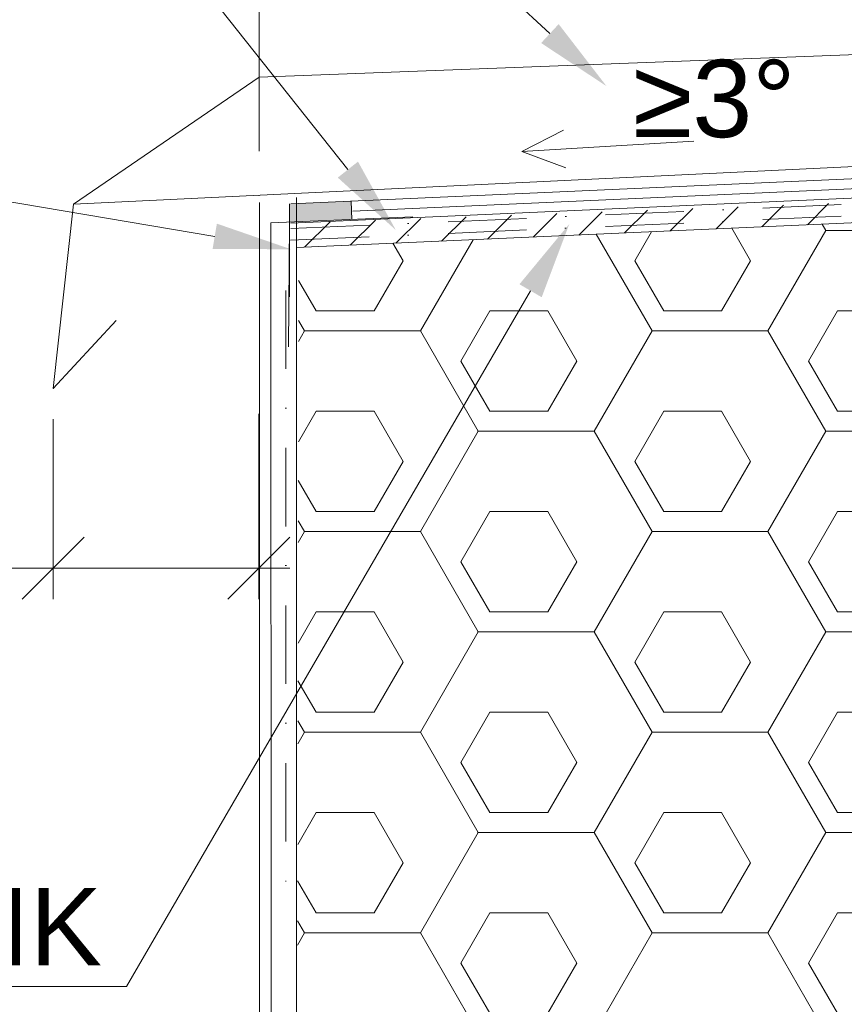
# Model space of a CAD drawing. Header units: millimetres. Extents: x -456324 to -444643, y 41194 to 44766.
# Tile 5 of 23: x -454775 to -454642, y 43078 to 43237. Entities that reach past the tile are written whole.
import ezdxf
from ezdxf.xclip import XClip

# ---------------------------------------------------------------- set-up
doc = ezdxf.new("R2010")
doc.units = ezdxf.units.MM
doc.header["$MEASUREMENT"] = 0
doc.header["$XCLIPFRAME"] = 0
doc.linetypes.add('ASFALT', pattern=[30, 12, -18])
doc.linetypes.add('VÝZTUŽNÁ_SÍŤ', pattern=[25.4, 12.7, -6.35, 0, -6.35])
for name, color, linetype in [('POHLED ZÁPADNÍ_1_Defpoints', 7, 'Continuous'), ('POHLED ZÁPADNÍ_1_DEK_ETICS', 7, 'Continuous'), ('POHLED ZÁPADNÍ_1_DEK_KÓTY', 7, 'Continuous'), ('POHLED ZÁPADNÍ_1_DEK_Penetrace', 7, 'Continuous'), ('POHLED ZÁPADNÍ_1_DEK_Plechy', 7, 'Continuous'), ('POHLED ZÁPADNÍ_1_DEK_SLABA', 7, 'Continuous'), ('POHLED ZÁPADNÍ_1_DEK_Spojeni', 7, 'Continuous'), ('POHLED ZÁPADNÍ_1_DEK_Výztužná síť', 7, 'Continuous'), ('POHLED ZÁPADNÍ_1_DEK_ŠRAFY', 7, 'Continuous')]:
    doc.layers.add(name, color=color, linetype=linetype)
doc.styles.add('GENEROVANÝ_STYL_1', font='txt')
doc.linetypes.add('FENCELINE1', pattern='A,0,[2,Detail č.8 ŘEZ OKNEM -PARAPET1.Shx,S=0.31246,R=0,X=0,Y=0],-39.37,0', length=39.37)
doc.linetypes.add('LEPENÍ', pattern='A,0,[1,Detail č.8 ŘEZ OKNEM -PARAPET1.Shx,S=0.060476,R=0,X=0,Y=0],-7.62,0', length=7.62)

# ---------------------------------------------------------------- blocks, each defined once
blk = doc.blocks.new('Kresba_1_1', base_point=(-458293.76, 41579.19))
at = {"layer": 'POHLED ZÁPADNÍ_1_DEK_KÓTY', "linetype": 'Continuous', "lineweight": 18}
for points in [[(-454687.96, 43236.58), (-454690.8, 43233.52), (-454680.22, 43226.54)], [(-454720.44, 43214.33), (-454723.71, 43211.74), (-454714.31, 43203.24)], [(-454743.28, 43204.29), (-454743.97, 43200.18), (-454731.3, 43200.15)], [(-454694.31, 43194.48), (-454690.71, 43192.38), (-454686.24, 43204.24)]]:
    blk.add_hatch(color=6, dxfattribs=at).paths.add_polyline_path(points)
at = {"layer": 'POHLED ZÁPADNÍ_1_DEK_Penetrace', "linetype": 'Continuous', "lineweight": 18}
h = blk.add_hatch(dxfattribs=at)
h.set_pattern_fill('ANSI31_0001', color=22, style=0, pattern_type=2)
h.set_pattern_definition([(45, (-609810.3556, 4537.2787), (-3.5355339, 3.5355339), [])])
h.paths.add_polyline_path([(-454730.4, 43204.41), (-454730.4, 43200.41), (-454609.4, 43205.81), (-454609.4, 43208.79)])
at = {"layer": 'POHLED ZÁPADNÍ_1_DEK_ŠRAFY', "linetype": 'Continuous', "lineweight": 18}
blk.add_hatch(color=3, dxfattribs=at).paths.add_polyline_path([(-454721.52, 43207.93), (-454731.54, 43207.49), (-454731.54, 43204.53), (-454721.47, 43204.97)])
h = blk.add_hatch(dxfattribs=at)
h.set_pattern_fill('PUR_0001', color=3, style=0, pattern_type=2)
h.set_pattern_definition([(0, (-609808.48, 4543.777), (0, 16.2379762), [9.375, -18.75]), (120, (-609808.48, 4543.777), (14.0625, 8.1189881), [9.375, -18.75]), (60, (-609799.106, 4543.777), (-14.0625, 8.1189881), [9.375, -18.75]), (0, (-609810.356, 4540.522), (28.125, 16.2379762), [18.75, -37.5]), (120, (-609810.356, 4540.522), (-28.125, 16.2379764), [18.75, -37.5]), (60, (-609810.356, 4540.522), (6e-08, 32.4759526), [0, -37.5, 18.75, 0, 0, 0])])
h.paths.add_polyline_path([(-454630.26, 43204.86), (-454730.04, 43200.43), (-454730.4, 42978.35), (-454630.4, 42978.35), (-454630.4, 43181.1)])
at = {"layer": 'POHLED ZÁPADNÍ_1_Defpoints', "color": 6, "linetype": 'Continuous', "lineweight": 18}
for p, q in [((-454736.49, 43208.86), (-454736.44, 43208.86)), ((-454769.78, 43177.62), (-454769.73, 43177.62)), ((-454736.49, 43148.53), (-454736.44, 43148.53))]:
    blk.add_line(p, q, dxfattribs=at)
at = {"layer": 'POHLED ZÁPADNÍ_1_DEK_ETICS', "color": 9, "linetype": 'FENCELINE1', "lineweight": 18}
blk.add_line((-454734.4, 42603.04), (-454734.53, 43204.4), dxfattribs=at)
at = {"layer": 'POHLED ZÁPADNÍ_1_DEK_KÓTY', "color": 6, "linetype": 'Continuous', "lineweight": 18}
for p, q in [((-454689.38, 43235.05), (-454772.22, 43312.04)), ((-454722.08, 43213.03), (-454777.31, 43282.74)), ((-454693.94, 43215.95), (-454687.16, 43219.43)), ((-454693.94, 43215.95), (-454666.09, 43217.63)), ((-454693.94, 43215.95), (-454686.79, 43213.31)), ((-454743.63, 43202.23), (-454817.3, 43214.65)), ((-454692.51, 43193.43), (-454757.9, 43080.82)), ((-454769.78, 43172.62), (-454769.78, 43143.53)), ((-454736.49, 43173.53), (-454736.49, 43143.53)), ((-454764.78, 43153.53), (-454774.78, 43143.53)), ((-454741.49, 43143.53), (-454731.49, 43153.53)), ((-454769.78, 43148.53), (-454832.82, 43148.53)), ((-454774.78, 43148.53), (-454731.49, 43148.53)), ((-454759.9, 43080.82), (-455082.6, 43080.82)), ((-454757.9, 43080.82), (-454759.9, 43080.82))]:
    blk.add_line(p, q, dxfattribs=at)
at = {"layer": 'POHLED ZÁPADNÍ_1_DEK_Plechy', "color": 5, "linetype": 'Continuous', "lineweight": 18, "flags": 128}
blk.add_lwpolyline([(-454759.56, 43188.59), (-454769.78, 43177.62), (-454766.49, 43207.44), (-454612.09, 43214.88), (-454612.13, 43225.56), (-454614.12, 43232.64)], dxfattribs=at)
at = {"layer": 'POHLED ZÁPADNÍ_1_DEK_SLABA', "color": 153, "linetype": 'Continuous', "lineweight": 18}
for p, q in [((-454736.42, 43228), (-454736.4, 43327.66)), ((-454620.4, 43232.4), (-454736.42, 43228)), ((-454766.49, 43207.44), (-454736.42, 43228)), ((-454731.32, 43207.5), (-454609.29, 43212.92)), ((-454731.32, 43204.37), (-454609.29, 43209.8)), ((-454736.4, 43207.72), (-454736.4, 42603.04)), ((-454731.54, 43204.34), (-454731.54, 43207.49)), ((-454730.4, 43208.52), (-454730.4, 42603.04)), ((-454721.52, 43207.93), (-454721.46, 43204.97)), ((-454730.4, 43200.41), (-454609.29, 43205.8)), ((-454730.4, 43204.99), (-454730.4, 43204.9))]:
    blk.add_line(p, q, dxfattribs=at)
at = {"layer": 'POHLED ZÁPADNÍ_1_DEK_SLABA', "color": 153, "linetype": 'ASFALT', "lineweight": 18}
blk.add_line((-454736.42, 43228), (-454736.4, 43207.57), dxfattribs=at)
at = {"layer": 'POHLED ZÁPADNÍ_1_DEK_SLABA', "color": 153, "linetype": 'Continuous', "lineweight": 18, "flags": 128}
for points in [[(-454711.56, 43205.41), (-454734.54, 43204.4)], [(-454731.54, 43204.34), (-454731.71, 43184.34)]]:
    blk.add_lwpolyline(points, dxfattribs=at)
at = {"layer": 'POHLED ZÁPADNÍ_1_DEK_Spojeni', "color": 6, "linetype": 'LEPENÍ', "lineweight": 18}
blk.add_line((-454721.27, 43206.33), (-454609.29, 43211.3), dxfattribs=at)
at = {"layer": 'POHLED ZÁPADNÍ_1_DEK_Výztužná síť', "color": 1, "linetype": 'VÝZTUŽNÁ_SÍŤ', "lineweight": 18}
for p, q in [((-454731.33, 43203.49), (-454609.37, 43208.79)), ((-454731.34, 43201.61), (-454609.29, 43206.92)), ((-454731.54, 43204.34), (-454731.54, 43192.44))]:
    blk.add_line(p, q, dxfattribs=at)
at = {"layer": 'POHLED ZÁPADNÍ_1_DEK_Výztužná síť', "color": 1, "linetype": 'VÝZTUŽNÁ_SÍŤ', "lineweight": 18, "flags": 128}
blk.add_lwpolyline([(-454732.1, 43193.49), (-454732.1, 43093.49)], dxfattribs=at)
at = {"layer": 'POHLED ZÁPADNÍ_1_DEK_KÓTY', "color": 6, "linetype": 'Continuous', "lineweight": 18, "insert": (-454675.92, 43218.11), "char_height": 12.5, "attachment_point": 7, "style": 'GENEROVANÝ_STYL_1'}
blk.add_mtext('\\A1;{\\pql;\\fArial|b0|i0|c238|p38;≥3°}', dxfattribs=at)
at = {"layer": 'POHLED ZÁPADNÍ_1_DEK_KÓTY', "color": 180, "linetype": 'Continuous', "lineweight": 18, "insert": (-454761.9, 43096.78), "char_height": 12.5, "width": 321.142, "attachment_point": 3, "line_spacing_factor": 1.056211, "style": 'GENEROVANÝ_STYL_1'}
blk.add_mtext('\\A1;{\\pqr;\\fArial|b0|i0|c238|p38;Stěrková hmota DEKTHERM ELASTIK\\P\\pqr;\\fArial|b0|i0|c238|p38;s výztužnou tkaninou VERTEX R 131 ve \\fArial|b0|i0|c238|p38;dvou vrstvách (min. tl. jedné vrstvy 5 mm)}', dxfattribs=at)

msp = doc.modelspace()

# ---------------------------------------------------------------- block references
at = {"color": 9, "linetype": 'Continuous', "lineweight": 13}
ref = msp.add_blockref('Kresba_1_1', (-458293.76, 41579.19), dxfattribs=at)
XClip(ref).set_block_clipping_path([(-456324.4506340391, 41194.190298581), (-453597.5864013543, 44766.3417775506)])

doc.saveas('drawing.dxf')
